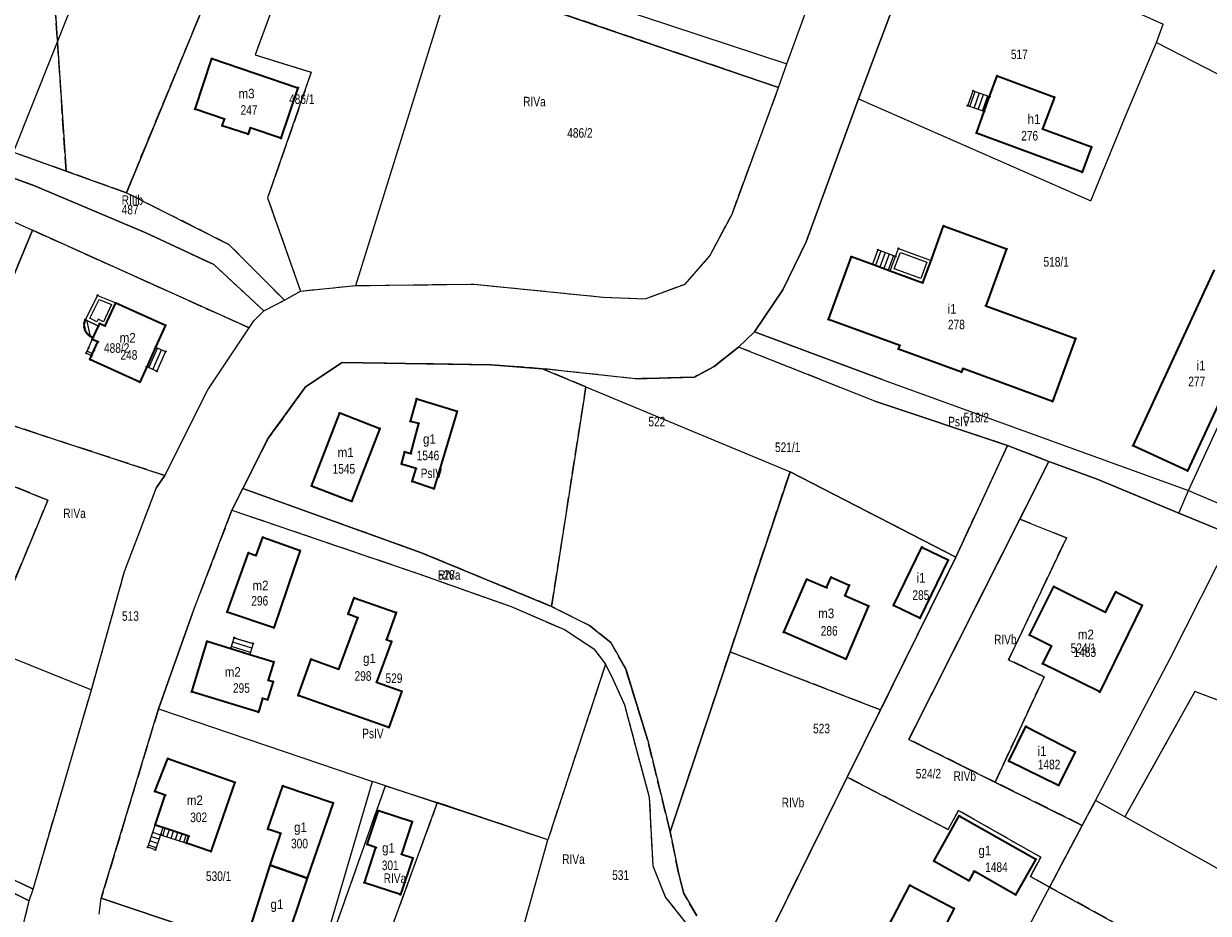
# Model space of a CAD drawing. Header units: metres. Extents: x 7496145 to 7500200, y 5498500 to 5502080.
# Tile 87 of 202: x 7497892 to 7498077, y 5500319 to 5500458. Entities that reach past the tile are written whole.
import ezdxf
from ezdxf.enums import TextEntityAlignment as Align

# ---------------------------------------------------------------- set-up
doc = ezdxf.new("R2010")
doc.units = ezdxf.units.M
doc.header["$MEASUREMENT"] = 0
for name, pattern in [('2.25_0.75', [3, 2.25, -0.75]), ('219-1000', [0]), ('egug-1000', [0])]:
    doc.linetypes.add(name, pattern=pattern)
doc.layers.get('0').update_dxf_attribs({"color": 2, "linetype": 'CONTINUOUS', "lineweight": 5})
for name, color, linetype in [('209-oznaczenie konturu klasyfikacyjnego', 7, 'CONTINUOUS'), ('211-numer działki ewidencyjnej', 7, 'CONTINUOUS'), ('217-kontur klasyfikacyjny', 7, 'CONTINUOUS'), ('218-kontur użytku gruntowego', 7, 'CONTINUOUS'), ('219-działka ewidencyjna', 7, 'CONTINUOUS'), ('312-budynek ewidencyjny', 7, 'CONTINUOUS'), ('312-oznaczenie budynku ewidencyjnego', 7, 'CONTINUOUS'), ('312-oznaczenie budynku ewidencyjnego-Atr117', 7, 'CONTINUOUS'), ('352-schody', 7, 'CONTINUOUS'), ('Punkt budynku', 7, 'CONTINUOUS'), ('taras', 7, 'CONTINUOUS')]:
    doc.layers.add(name, color=color, linetype=linetype)
doc.styles.get("Standard").update_dxf_attribs({"font": 'Working1250', "width": 0.75})

# ---------------------------------------------------------------- blocks, each defined once
blk = doc.blocks.new('PUNKTBUD')
at = {"color": 0}
blk.add_circle((0, 0), 0.09, dxfattribs=at)

msp = doc.modelspace()

# ---------------------------------------------------------------- linework, layer by layer
at = {"layer": '217-kontur klasyfikacyjny', "color": 3, "linetype": '2.25_0.75', "lineweight": 18, "flags": 128}
for points in [[(7497898.27, 5500434.75), (7497889.58, 5500563.48)], [(7497918.24, 5500456.91), (7497926.13, 5500476.01)], [(7497935.21, 5500472.99), (7497927.83, 5500452.98)], [(7498009.78, 5500447.84), (7497966.19, 5500462.74)], [(7497907.69, 5500431.37), (7497918.24, 5500456.91)], [(7497927.83, 5500452.98), (7497936.64, 5500450.23)], [(7497936.64, 5500450.23), (7497929.8, 5500430.55)], [(7498002.49, 5500428.04), (7498009.78, 5500447.84)], [(7497882.16, 5500436.52), (7497893.22, 5500432.51)], [(7497898.27, 5500434.75), (7497890.04, 5500437.7)], [(7497907.69, 5500431.37), (7497898.27, 5500434.75)], [(7497893.22, 5500432.51), (7497910.72, 5500425.11)], [(7497923.72, 5500423.28), (7497907.69, 5500431.37)], [(7497929.8, 5500430.55), (7497934.95, 5500415.97)], [(7497999.03, 5500421.49), (7498002.49, 5500428.04)], [(7497881.48, 5500397.71), (7497893, 5500425.51)], [(7497893, 5500425.51), (7497903.74, 5500420.67)], [(7497910.72, 5500425.11), (7497921.4, 5500420.12)], [(7497932.43, 5500414.54), (7497923.72, 5500423.28)], [(7497995.14, 5500417.04), (7497999.03, 5500421.49)], [(7497903.74, 5500420.67), (7497926.9, 5500410.22)], [(7497921.4, 5500420.12), (7497929.23, 5500412.85)], [(7497934.95, 5500415.97), (7497943.61, 5500416.83)], [(7497943.61, 5500416.83), (7497962.07, 5500417.06)], [(7497962.07, 5500417.06), (7497982.4, 5500415.01)], [(7497988.88, 5500414.78), (7497995.14, 5500417.04)], [(7497929.23, 5500412.85), (7497932.43, 5500414.54)], [(7497982.4, 5500415.01), (7497988.88, 5500414.78)], [(7497927.63, 5500411.32), (7497929.23, 5500412.85)], [(7497926.9, 5500410.22), (7497927.63, 5500411.32)], [(7498003.53, 5500407.21), (7497999.7, 5500404.16)], [(7498024.85, 5500398.72), (7498003.53, 5500407.21)], [(7497941.49, 5500404.76), (7497935.74, 5500400.95)], [(7497951.34, 5500404.61), (7497941.49, 5500404.76)], [(7497964.76, 5500404.43), (7497951.34, 5500404.61)], [(7497972.83, 5500403.81), (7497964.76, 5500404.43)], [(7497979.62, 5500400.98), (7497972.83, 5500403.81)], [(7497987.39, 5500402.24), (7497972.83, 5500403.81)], [(7497999.7, 5500404.16), (7497996.61, 5500402.51)], [(7497935.74, 5500400.95), (7497929.91, 5500392.91)], [(7497974.26, 5500366.59), (7497979.62, 5500400.98)], [(7497996.61, 5500402.51), (7497987.39, 5500402.24)], [(7497893.83, 5500393.61), (7497881.48, 5500397.71)], [(7498045.61, 5500391.78), (7498024.85, 5500398.72)], [(7497895.41, 5500383.24), (7497864.41, 5500395.71)], [(7497913.72, 5500387.08), (7497893.83, 5500393.61)], [(7497929.91, 5500392.91), (7497925.9, 5500385.03)], [(7498037.54, 5500374.31), (7498045.61, 5500391.78)], [(7498052.1, 5500389.29), (7498045.61, 5500391.78)], [(7498047.55, 5500380.25), (7498052.1, 5500389.29)], [(7497912.4, 5500385.19), (7497913.72, 5500387.08)], [(7498002.19, 5500359.47), (7498011.57, 5500387.68)], [(7498011.57, 5500387.68), (7498037.54, 5500374.31)], [(7497907.39, 5500372.04), (7497912.4, 5500385.19)], [(7497925.9, 5500385.03), (7497924.22, 5500381.66)], [(7497953.73, 5500375.05), (7497925.9, 5500385.03)], [(7497885.81, 5500360.13), (7497895.41, 5500383.24)], [(7497924.22, 5500381.66), (7497918.03, 5500365.54)], [(7497924.22, 5500381.66), (7497953.16, 5500371.8)], [(7498030.17, 5500345.77), (7498047.55, 5500380.25)], [(7498054.84, 5500377.32), (7498047.55, 5500380.25)], [(7498045.79, 5500358.24), (7498054.84, 5500377.32)], [(7497974.26, 5500366.59), (7497953.73, 5500375.05)], [(7498037.54, 5500374.31), (7498025.73, 5500350.39)], [(7497902.23, 5500353.51), (7497907.39, 5500372.04)], [(7497953.16, 5500371.8), (7497967.91, 5500366.56)], [(7497967.91, 5500366.56), (7497976.25, 5500362.95)], [(7497980.16, 5500363.58), (7497974.26, 5500366.59)], [(7497918.03, 5500365.54), (7497912.72, 5500350.55)], [(7497976.25, 5500362.95), (7497980.87, 5500359.94)], [(7497983.53, 5500360.94), (7497980.16, 5500363.58)], [(7497985.85, 5500356.83), (7497983.53, 5500360.94)], [(7497980.87, 5500359.94), (7497982.7, 5500357.52)], [(7497992.81, 5500331.28), (7498002.19, 5500359.47)], [(7498025.73, 5500350.39), (7498002.19, 5500359.47)], [(7498051.37, 5500355.55), (7498045.79, 5500358.24)], [(7497982.7, 5500357.52), (7497973.66, 5500330.04)], [(7497982.7, 5500357.52), (7497983.9, 5500355.08)], [(7497989.3, 5500345.58), (7497985.85, 5500356.83)], [(7497983.9, 5500355.08), (7497985.68, 5500351.17)], [(7498043.66, 5500339.08), (7498051.37, 5500355.55)], [(7497893.1, 5500322.31), (7497902.23, 5500353.51)], [(7498074.95, 5500353.25), (7498063.98, 5500333.62)], [(7498084.03, 5500349.84), (7498074.95, 5500353.25)], [(7497985.68, 5500351.17), (7497987.43, 5500344.49)], [(7497912.72, 5500350.55), (7497903.77, 5500320.91)], [(7498020.53, 5500339.85), (7498025.73, 5500350.39)], [(7497992.81, 5500331.28), (7497989.3, 5500345.58)], [(7498043.66, 5500339.08), (7498030.17, 5500345.77)], [(7497987.43, 5500344.49), (7497989.55, 5500336.7)], [(7498005.18, 5500308.76), (7498020.53, 5500339.85)], [(7498036.3, 5500331.67), (7498020.53, 5500339.85)], [(7497937.95, 5500309.39), (7497948.26, 5500338.5)], [(7497948.26, 5500338.5), (7497956.36, 5500335.86)], [(7498057.32, 5500332.3), (7498043.66, 5500339.08)], [(7497989.55, 5500336.7), (7497990.08, 5500325.98)], [(7498059.37, 5500336.19), (7498057.32, 5500332.3)], [(7498063.98, 5500333.62), (7498059.37, 5500336.19)], [(7497956.36, 5500335.86), (7497945.74, 5500306.78)], [(7497973.66, 5500330.04), (7497956.36, 5500335.86)], [(7498037.93, 5500334.62), (7498036.3, 5500331.67)], [(7498050.81, 5500327.31), (7498037.93, 5500334.62)], [(7498052.21, 5500322.64), (7498057.32, 5500332.3)], [(7497994.17, 5500324.58), (7497992.81, 5500331.28)], [(7497893.1, 5500322.31), (7497876.89, 5500330.13)], [(7498049.21, 5500324.29), (7498050.81, 5500327.31)], [(7497881.35, 5500325.99), (7497892.5, 5500320.5)], [(7497990.08, 5500325.98), (7497992.07, 5500321.02)], [(7497994.97, 5500321.63), (7497994.17, 5500324.58)], [(7498052.21, 5500322.64), (7498049.21, 5500324.29)], [(7497892.5, 5500320.5), (7497893.1, 5500322.31)], [(7497996.97, 5500318.12), (7497994.97, 5500321.63)], [(7498082.16, 5500306.12), (7498052.21, 5500322.64)], [(7497888.29, 5500303.48), (7497892.5, 5500320.5)], [(7497903.77, 5500320.91), (7497937.52, 5500309.54)], [(7497992.07, 5500321.02), (7497997.97, 5500313.59)]]:
    msp.add_lwpolyline(points, dxfattribs=at)
at = {"layer": '218-kontur użytku gruntowego', "color": 3, "linetype": 'egug-1000', "lineweight": 18, "flags": 128}
for points in [[(7497889.58, 5500563.48), (7497898.27, 5500434.75)], [(7498011.07, 5500451.55), (7498024.99, 5500489.72)], [(7497926.13, 5500476.01), (7497918.24, 5500456.91)], [(7498032.93, 5500474.49), (7498022.29, 5500446.05)], [(7497935.21, 5500472.99), (7497927.83, 5500452.98)], [(7498009.78, 5500447.84), (7497966.19, 5500462.74)], [(7497974.81, 5500463.57), (7498011.07, 5500451.55)], [(7497918.24, 5500456.91), (7497907.69, 5500431.37)], [(7497927.83, 5500452.98), (7497936.64, 5500450.23)], [(7497936.64, 5500450.23), (7497929.8, 5500430.55)], [(7498002.49, 5500428.04), (7498009.78, 5500447.84)], [(7498022.29, 5500446.05), (7498014.08, 5500423.67)], [(7497893.22, 5500432.51), (7497882.16, 5500436.52)], [(7497890.04, 5500437.7), (7497898.27, 5500434.75)], [(7497898.27, 5500434.75), (7497907.69, 5500431.37)], [(7497910.72, 5500425.11), (7497893.22, 5500432.51)], [(7497907.69, 5500431.37), (7497923.72, 5500423.28)], [(7497929.8, 5500430.55), (7497934.95, 5500415.97)], [(7497999.03, 5500421.49), (7498002.49, 5500428.04)], [(7497893, 5500425.51), (7497881.48, 5500397.71)], [(7497903.74, 5500420.67), (7497893, 5500425.51)], [(7497921.4, 5500420.12), (7497910.72, 5500425.11)], [(7497923.72, 5500423.28), (7497932.43, 5500414.54)], [(7498014.08, 5500423.67), (7498010.43, 5500416.15)], [(7497995.14, 5500417.04), (7497999.03, 5500421.49)], [(7497926.9, 5500410.22), (7497903.74, 5500420.67)], [(7497929.23, 5500412.85), (7497921.4, 5500420.12)], [(7497932.43, 5500414.54), (7497934.95, 5500415.97)], [(7497934.95, 5500415.97), (7497943.61, 5500416.83)], [(7497943.61, 5500416.83), (7497962.07, 5500417.06)], [(7497962.07, 5500417.06), (7497982.4, 5500415.01)], [(7497988.88, 5500414.78), (7497995.14, 5500417.04)], [(7498010.43, 5500416.15), (7498006.03, 5500409.61)], [(7497929.23, 5500412.85), (7497932.43, 5500414.54)], [(7497982.4, 5500415.01), (7497988.88, 5500414.78)], [(7497927.63, 5500411.32), (7497929.23, 5500412.85)], [(7497920.45, 5500400.48), (7497926.9, 5500410.22)], [(7497926.9, 5500410.22), (7497927.63, 5500411.32)], [(7498006.03, 5500409.61), (7498025.99, 5500402.13)], [(7498003.53, 5500407.21), (7497999.7, 5500404.16)], [(7498024.85, 5500398.72), (7498003.53, 5500407.21)], [(7497941.49, 5500404.76), (7497935.74, 5500400.95)], [(7497951.34, 5500404.61), (7497941.49, 5500404.76)], [(7497964.76, 5500404.43), (7497951.34, 5500404.61)], [(7497972.83, 5500403.81), (7497964.76, 5500404.43)], [(7497972.83, 5500403.81), (7497979.62, 5500400.98)], [(7497987.39, 5500402.24), (7497972.83, 5500403.81)], [(7497999.7, 5500404.16), (7497996.61, 5500402.51)], [(7497935.74, 5500400.95), (7497929.91, 5500392.91)], [(7497979.62, 5500400.98), (7497974.26, 5500366.59)], [(7497996.61, 5500402.51), (7497987.39, 5500402.24)], [(7498025.99, 5500402.13), (7498073.96, 5500384.73)], [(7497913.72, 5500387.08), (7497920.45, 5500400.48)], [(7497881.48, 5500397.71), (7497893.83, 5500393.61)], [(7498045.61, 5500391.78), (7498024.85, 5500398.72)], [(7497864.41, 5500395.71), (7497895.41, 5500383.24)], [(7497893.83, 5500393.61), (7497913.72, 5500387.08)], [(7497929.91, 5500392.91), (7497925.9, 5500385.03)], [(7498045.61, 5500391.78), (7498037.54, 5500374.31)], [(7498052.1, 5500389.29), (7498045.61, 5500391.78)], [(7498052.1, 5500389.29), (7498047.55, 5500380.25)], [(7498059.66, 5500386.52), (7498052.1, 5500389.29)], [(7497912.4, 5500385.19), (7497913.72, 5500387.08)], [(7498011.57, 5500387.68), (7498002.19, 5500359.47)], [(7498037.54, 5500374.31), (7498011.57, 5500387.68)], [(7498067.97, 5500383.07), (7498059.66, 5500386.52)], [(7497907.39, 5500372.04), (7497912.4, 5500385.19)], [(7497925.9, 5500385.03), (7497924.22, 5500381.66)], [(7497953.73, 5500375.05), (7497925.9, 5500385.03)], [(7498073.96, 5500384.73), (7498128.22, 5500361.56)], [(7497895.41, 5500383.24), (7497885.81, 5500360.13)], [(7498072.43, 5500381.21), (7498067.97, 5500383.07)], [(7497918.03, 5500365.54), (7497924.22, 5500381.66)], [(7497924.22, 5500381.66), (7497953.16, 5500371.8)], [(7498080.83, 5500377.72), (7498072.43, 5500381.21)], [(7498047.55, 5500380.25), (7498030.17, 5500345.77)], [(7498047.55, 5500380.25), (7498054.84, 5500377.32)], [(7498054.84, 5500377.32), (7498045.79, 5500358.24)], [(7498071.1, 5500358.42), (7498080.83, 5500377.72)], [(7497974.26, 5500366.59), (7497953.73, 5500375.05)], [(7498037.54, 5500374.31), (7498025.73, 5500350.39)], [(7497902.23, 5500353.51), (7497907.39, 5500372.04)], [(7497953.16, 5500371.8), (7497967.91, 5500366.56)], [(7497967.91, 5500366.56), (7497976.25, 5500362.95)], [(7497974.26, 5500366.59), (7497980.16, 5500363.58)], [(7497912.72, 5500350.55), (7497918.03, 5500365.54)], [(7497976.25, 5500362.95), (7497980.87, 5500359.94)], [(7497980.16, 5500363.58), (7497983.53, 5500360.94)], [(7497983.53, 5500360.94), (7497985.85, 5500356.83)], [(7497980.87, 5500359.94), (7497982.7, 5500357.52)], [(7498002.19, 5500359.47), (7497992.81, 5500331.28)], [(7498002.19, 5500359.47), (7498025.73, 5500350.39)], [(7498045.79, 5500358.24), (7498051.37, 5500355.55)], [(7498059.37, 5500336.19), (7498071.1, 5500358.42)], [(7497982.7, 5500357.52), (7497973.66, 5500330.04)], [(7497982.7, 5500357.52), (7497983.9, 5500355.08)], [(7497985.85, 5500356.83), (7497989.3, 5500345.58)], [(7497983.9, 5500355.08), (7497985.68, 5500351.17)], [(7498051.37, 5500355.55), (7498043.66, 5500339.08)], [(7497893.1, 5500322.31), (7497902.23, 5500353.51)], [(7498074.95, 5500353.25), (7498063.98, 5500333.62)], [(7498084.03, 5500349.84), (7498074.95, 5500353.25)], [(7497985.68, 5500351.17), (7497987.43, 5500344.49)], [(7497903.77, 5500320.91), (7497912.72, 5500350.55)], [(7498025.73, 5500350.39), (7498020.53, 5500339.85)], [(7497989.3, 5500345.58), (7497992.81, 5500331.28)], [(7498030.17, 5500345.77), (7498043.66, 5500339.08)], [(7497987.43, 5500344.49), (7497989.55, 5500336.7)], [(7498020.53, 5500339.85), (7498005.18, 5500308.76)], [(7498020.53, 5500339.85), (7498036.3, 5500331.67)], [(7497937.95, 5500309.39), (7497948.26, 5500338.5)], [(7497948.26, 5500338.5), (7497956.36, 5500335.86)], [(7498043.66, 5500339.08), (7498057.32, 5500332.3)], [(7497989.55, 5500336.7), (7497990.08, 5500325.98)], [(7498057.32, 5500332.3), (7498059.37, 5500336.19)], [(7498063.98, 5500333.62), (7498059.37, 5500336.19)], [(7497956.36, 5500335.86), (7497945.74, 5500306.78)], [(7497973.66, 5500330.04), (7497956.36, 5500335.86)], [(7498036.3, 5500331.67), (7498037.93, 5500334.62)], [(7498037.93, 5500334.62), (7498050.81, 5500327.31)], [(7498057.32, 5500332.3), (7498052.21, 5500322.64)], [(7497992.81, 5500331.28), (7497994.17, 5500324.58)], [(7497876.89, 5500330.13), (7497893.1, 5500322.31)], [(7498050.81, 5500327.31), (7498049.21, 5500324.29)], [(7497892.5, 5500320.5), (7497881.35, 5500325.99)], [(7497990.08, 5500325.98), (7497992.07, 5500321.02)], [(7497994.17, 5500324.58), (7497994.97, 5500321.63)], [(7498049.21, 5500324.29), (7498052.21, 5500322.64)], [(7497892.5, 5500320.5), (7497893.1, 5500322.31)], [(7497994.97, 5500321.63), (7497996.97, 5500318.12)], [(7498052.21, 5500322.64), (7498082.16, 5500306.12)], [(7497888.29, 5500303.48), (7497892.5, 5500320.5)], [(7497937.52, 5500309.54), (7497903.77, 5500320.91)], [(7497992.07, 5500321.02), (7497997.97, 5500313.59)]]:
    msp.add_lwpolyline(points, dxfattribs=at)
at = {"layer": '219-działka ewidencyjna', "color": 3, "linetype": '219-1000', "lineweight": 18, "flags": 128}
for points in [[(7497890.04, 5500437.7), (7497938.33, 5500559.02)], [(7498011.07, 5500451.55), (7498024.99, 5500489.72)], [(7497907.69, 5500431.37), (7497926.13, 5500476.01)], [(7498022.29, 5500446.05), (7498032.93, 5500474.49)], [(7498032.93, 5500474.49), (7498069.99, 5500457.76)], [(7497943.61, 5500416.83), (7497958.62, 5500465.2)], [(7497966.19, 5500462.74), (7498009.78, 5500447.84)], [(7497974.81, 5500463.57), (7498011.07, 5500451.55)], [(7498068.95, 5500454.89), (7498069.99, 5500457.76)], [(7498064.07, 5500443.38), (7498068.95, 5500454.89)], [(7498068.95, 5500454.89), (7498088.03, 5500445.1)], [(7498009.78, 5500447.84), (7498011.07, 5500451.55)], [(7498002.49, 5500428.04), (7498009.78, 5500447.84)], [(7498014.08, 5500423.67), (7498022.29, 5500446.05)], [(7498022.29, 5500446.05), (7498058.64, 5500430.11)], [(7498058.64, 5500430.11), (7498064.07, 5500443.38)], [(7497869.75, 5500441.02), (7497893.22, 5500432.51)], [(7497890.04, 5500437.7), (7497907.69, 5500431.37)], [(7497893.22, 5500432.51), (7497910.72, 5500425.11)], [(7498073.96, 5500384.73), (7498096.46, 5500433.66)], [(7497907.69, 5500431.37), (7497923.72, 5500423.28)], [(7497881.96, 5500430.45), (7497893, 5500425.51)], [(7497999.03, 5500421.49), (7498002.49, 5500428.04)], [(7497881.48, 5500397.71), (7497893, 5500425.51)], [(7497926.9, 5500410.22), (7497893, 5500425.51)], [(7497910.72, 5500425.11), (7497921.4, 5500420.12)], [(7497923.72, 5500423.28), (7497932.43, 5500414.54)], [(7498010.43, 5500416.15), (7498014.08, 5500423.67)], [(7497995.14, 5500417.04), (7497999.03, 5500421.49)], [(7497921.4, 5500420.12), (7497929.23, 5500412.85)], [(7497932.43, 5500414.54), (7497934.95, 5500415.97)], [(7497934.95, 5500415.97), (7497943.61, 5500416.83)], [(7497943.61, 5500416.83), (7497962.07, 5500417.06)], [(7497962.07, 5500417.06), (7497982.4, 5500415.01)], [(7497988.88, 5500414.78), (7497995.14, 5500417.04)], [(7498006.03, 5500409.61), (7498010.43, 5500416.15)], [(7497929.23, 5500412.85), (7497932.43, 5500414.54)], [(7497982.4, 5500415.01), (7497988.88, 5500414.78)], [(7497927.63, 5500411.32), (7497929.23, 5500412.85)], [(7497920.45, 5500400.48), (7497926.9, 5500410.22)], [(7497926.9, 5500410.22), (7497927.63, 5500411.32)], [(7498003.53, 5500407.21), (7498006.03, 5500409.61)], [(7498025.99, 5500402.13), (7498006.03, 5500409.61)], [(7497999.7, 5500404.16), (7498003.53, 5500407.21)], [(7498024.85, 5500398.72), (7498003.53, 5500407.21)], [(7497935.74, 5500400.95), (7497941.49, 5500404.76)], [(7497941.49, 5500404.76), (7497951.34, 5500404.61)], [(7497951.34, 5500404.61), (7497964.76, 5500404.43)], [(7497964.76, 5500404.43), (7497972.83, 5500403.81)], [(7497987.39, 5500402.24), (7497972.83, 5500403.81)], [(7497972.83, 5500403.81), (7498011.57, 5500387.68)], [(7497996.61, 5500402.51), (7497999.7, 5500404.16)], [(7497929.91, 5500392.91), (7497935.74, 5500400.95)], [(7497987.39, 5500402.24), (7497996.61, 5500402.51)], [(7498025.99, 5500402.13), (7498073.96, 5500384.73)], [(7497913.72, 5500387.08), (7497920.45, 5500400.48)], [(7497881.48, 5500397.71), (7497893.83, 5500393.61)], [(7498024.85, 5500398.72), (7498045.61, 5500391.78)], [(7497893.83, 5500393.61), (7497913.72, 5500387.08)], [(7497925.9, 5500385.03), (7497929.91, 5500392.91)], [(7498043.44, 5500387.01), (7498045.61, 5500391.78)], [(7498045.61, 5500391.78), (7498052.1, 5500389.29)], [(7498030.17, 5500345.77), (7498052.1, 5500389.29)], [(7498052.1, 5500389.29), (7498059.66, 5500386.52)], [(7497913.72, 5500387.08), (7497912.4, 5500385.19)], [(7497992.81, 5500331.28), (7498011.57, 5500387.68)], [(7498011.57, 5500387.68), (7498037.54, 5500374.31)], [(7498037.54, 5500374.31), (7498043.44, 5500387.01)], [(7498059.66, 5500386.52), (7498072.43, 5500381.21)], [(7497907.39, 5500372.04), (7497912.4, 5500385.19)], [(7497924.22, 5500381.66), (7497925.9, 5500385.03)], [(7497925.9, 5500385.03), (7497953.73, 5500375.05)], [(7498072.43, 5500381.21), (7498073.96, 5500384.73)], [(7498073.96, 5500384.73), (7498142.51, 5500355.46)], [(7497918.03, 5500365.54), (7497924.22, 5500381.66)], [(7497924.22, 5500381.66), (7497953.16, 5500371.8)], [(7498072.43, 5500381.21), (7498080.83, 5500377.72)], [(7498071.1, 5500358.42), (7498080.83, 5500377.72)], [(7497953.73, 5500375.05), (7497974.26, 5500366.59)], [(7498005.18, 5500308.76), (7498037.54, 5500374.31)], [(7497857.94, 5500371.37), (7497902.23, 5500353.51)], [(7497902.23, 5500353.51), (7497907.39, 5500372.04)], [(7497953.16, 5500371.8), (7497967.91, 5500366.56)], [(7497967.91, 5500366.56), (7497976.25, 5500362.95)], [(7497974.26, 5500366.59), (7497980.16, 5500363.58)], [(7497918.03, 5500365.54), (7497912.72, 5500350.55)], [(7497976.25, 5500362.95), (7497980.87, 5500359.94)], [(7497980.16, 5500363.58), (7497983.53, 5500360.94)], [(7497983.53, 5500360.94), (7497985.85, 5500356.83)], [(7497980.87, 5500359.94), (7497982.7, 5500357.52)], [(7498059.37, 5500336.19), (7498071.1, 5500358.42)], [(7497982.7, 5500357.52), (7497973.66, 5500330.04)], [(7497982.7, 5500357.52), (7497983.9, 5500355.08)], [(7497989.3, 5500345.58), (7497985.85, 5500356.83)], [(7497983.9, 5500355.08), (7497985.68, 5500351.17)], [(7497893.1, 5500322.31), (7497902.23, 5500353.51)], [(7497985.68, 5500351.17), (7497987.43, 5500344.49)], [(7497903.77, 5500320.91), (7497912.72, 5500350.55)], [(7497912.72, 5500350.55), (7497946.24, 5500339.17)], [(7497989.3, 5500345.58), (7497992.81, 5500331.28)], [(7498030.17, 5500345.77), (7498057.32, 5500332.3)], [(7497987.43, 5500344.49), (7497989.55, 5500336.7)], [(7497937.52, 5500309.54), (7497946.24, 5500339.17)], [(7497973.66, 5500330.04), (7497946.24, 5500339.17)], [(7497989.55, 5500336.7), (7497990.08, 5500325.98)], [(7498057.32, 5500332.3), (7498059.37, 5500336.19)], [(7498089.46, 5500319.44), (7498059.37, 5500336.19)], [(7497862.53, 5500335.25), (7497892.5, 5500320.5)], [(7498046.44, 5500311.71), (7498057.32, 5500332.3)], [(7497874.15, 5500331.45), (7497893.1, 5500322.31)], [(7497992.81, 5500331.28), (7497994.17, 5500324.58)], [(7497965.48, 5500300.71), (7497973.66, 5500330.04)], [(7497990.08, 5500325.98), (7497992.07, 5500321.02)], [(7497994.17, 5500324.58), (7497994.97, 5500321.63)], [(7497892.5, 5500320.5), (7497893.1, 5500322.31)], [(7497994.97, 5500321.63), (7497996.97, 5500318.12)], [(7497888.29, 5500303.48), (7497892.5, 5500320.5)], [(7497903.41, 5500318.37), (7497903.77, 5500320.91)], [(7497903.77, 5500320.91), (7497937.52, 5500309.54)], [(7497992.07, 5500321.02), (7497997.97, 5500313.59)]]:
    msp.add_lwpolyline(points, dxfattribs=at)
at = {"layer": '312-budynek ewidencyjny', "color": 7, "linetype": 'Continuous', "lineweight": 35, "flags": 128}
for points in [[(7497918.44, 5500444.45), (7497921.09, 5500452.4)], [(7497921.09, 5500452.4), (7497934.55, 5500447.82)], [(7498042.82, 5500446.42), (7498044, 5500449.7)], [(7498044, 5500449.7), (7498052.98, 5500446.35)], [(7497934.55, 5500447.82), (7497931.89, 5500439.89)], [(7498041.97, 5500444.07), (7498042.82, 5500446.42)], [(7498052.98, 5500446.35), (7498051.09, 5500441.37)], [(7497923.04, 5500442.89), (7497918.44, 5500444.45)], [(7498040.77, 5500440.72), (7498041.97, 5500444.07)], [(7497922.69, 5500441.85), (7497923.04, 5500442.89)], [(7497926.74, 5500440.53), (7497922.69, 5500441.85)], [(7497927.07, 5500441.52), (7497926.74, 5500440.53)], [(7497931.89, 5500439.89), (7497927.07, 5500441.52)], [(7498047.94, 5500438.06), (7498040.77, 5500440.72)], [(7498051.09, 5500441.37), (7498058.74, 5500438.57)], [(7498057.28, 5500434.59), (7498047.94, 5500438.06)], [(7498058.74, 5500438.57), (7498057.28, 5500434.59)], [(7498033.64, 5500420.78), (7498035.62, 5500426.18)], [(7498035.62, 5500426.18), (7498045.48, 5500422.57)], [(7498017.57, 5500411.53), (7498021.18, 5500421.37)], [(7498021.18, 5500421.37), (7498024.48, 5500420.16)], [(7498045.48, 5500422.57), (7498042.23, 5500413.68)], [(7498024.48, 5500420.16), (7498027.25, 5500419.14)], [(7498032.37, 5500417.28), (7498033.64, 5500420.78)], [(7498027.25, 5500419.14), (7498032.37, 5500417.28)], [(7498065.26, 5500391.76), (7498078.04, 5500419.32)], [(7497904.36, 5500410.51), (7497906.02, 5500414.11)], [(7497906.02, 5500414.11), (7497913.81, 5500410.61)], [(7498086.58, 5500415.36), (7498073.8, 5500387.8)], [(7498042.23, 5500413.68), (7498056.28, 5500408.54)], [(7497902.48, 5500408.68), (7497903.33, 5500410.5)], [(7497903.33, 5500410.5), (7497903.52, 5500410.9)], [(7497903.52, 5500410.9), (7497904.36, 5500410.51)], [(7497913.81, 5500410.61), (7497912.26, 5500407.18)], [(7498028.74, 5500407.44), (7498017.57, 5500411.53)], [(7497902.35, 5500408.4), (7497902.48, 5500408.68)], [(7497903.24, 5500408.04), (7497902.35, 5500408.4)], [(7498056.28, 5500408.54), (7498052.67, 5500398.68)], [(7497902.23, 5500405.81), (7497902.62, 5500406.66)], [(7497902.62, 5500406.66), (7497903.24, 5500408.04)], [(7497912.26, 5500407.18), (7497910.87, 5500404.11)], [(7498028.54, 5500406.89), (7498028.74, 5500407.44)], [(7498038.41, 5500403.28), (7498028.54, 5500406.89)], [(7497901.98, 5500405.24), (7497902.23, 5500405.81)], [(7497909.78, 5500401.71), (7497901.98, 5500405.24)], [(7497910.87, 5500404.11), (7497909.78, 5500401.71)], [(7498038.61, 5500403.82), (7498038.41, 5500403.28)], [(7498052.67, 5500398.68), (7498038.61, 5500403.82)], [(7497952.15, 5500395.57), (7497953.14, 5500399.11)], [(7497953.14, 5500399.11), (7497959.47, 5500397.15)], [(7497959.47, 5500397.15), (7497955.81, 5500384.99)], [(7497936.69, 5500385.43), (7497941.09, 5500396.88)], [(7497941.09, 5500396.88), (7497947.34, 5500394.47)], [(7497953.45, 5500395.24), (7497952.15, 5500395.57)], [(7497947.34, 5500394.47), (7497942.94, 5500383.04)], [(7497952.24, 5500390.54), (7497953.45, 5500395.24)], [(7498073.8, 5500387.8), (7498065.26, 5500391.76)], [(7497950.76, 5500388.85), (7497951.26, 5500390.79)], [(7497951.26, 5500390.79), (7497952.24, 5500390.54)], [(7497953.04, 5500388.16), (7497950.76, 5500388.85)], [(7497952.44, 5500386.16), (7497953.04, 5500388.16)], [(7497955.81, 5500384.99), (7497952.44, 5500386.16)], [(7497942.94, 5500383.04), (7497936.69, 5500385.43)], [(7497928.02, 5500374.57), (7497929.04, 5500377.44)], [(7497929.04, 5500377.44), (7497934.91, 5500375.35)], [(7497923.49, 5500365.69), (7497926.8, 5500375)], [(7497926.8, 5500375), (7497928.02, 5500374.57)], [(7497934.91, 5500375.35), (7497933.89, 5500372.48)], [(7498027.79, 5500366.74), (7498032.22, 5500375.88)], [(7498032.22, 5500375.88), (7498036.32, 5500373.87)], [(7498036.32, 5500373.87), (7498031.91, 5500364.75)], [(7497933.89, 5500372.48), (7497930.78, 5500363.24)], [(7498010.58, 5500362.53), (7498014.21, 5500370.85)], [(7498014.21, 5500370.85), (7498017.3, 5500369.53)], [(7498017.3, 5500369.53), (7498018, 5500371.17)], [(7498018, 5500371.17), (7498020.84, 5500369.94)], [(7498020.84, 5500369.94), (7498020.15, 5500368.3)], [(7498049.06, 5500362.1), (7498052.88, 5500369.71)], [(7498052.88, 5500369.71), (7498060.95, 5500365.68)], [(7497942.43, 5500365.36), (7497943.37, 5500367.92)], [(7497943.37, 5500367.92), (7497949.91, 5500365.65)], [(7498020.15, 5500368.3), (7498023.87, 5500366.66)], [(7498060.95, 5500365.68), (7498062.58, 5500368.88)], [(7498062.58, 5500368.88), (7498066.7, 5500366.78)], [(7497930.78, 5500363.24), (7497923.49, 5500365.69)], [(7497949.91, 5500365.65), (7497948.43, 5500361.38)], [(7498023.87, 5500366.66), (7498020.29, 5500358.32)], [(7498031.91, 5500364.75), (7498027.79, 5500366.74)], [(7498066.7, 5500366.78), (7498060.04, 5500353.19)], [(7497940.95, 5500356.76), (7497943.91, 5500364.82)], [(7497943.91, 5500364.82), (7497942.43, 5500365.36)], [(7498020.29, 5500358.32), (7498010.58, 5500362.53)], [(7498052.51, 5500360.37), (7498049.06, 5500362.1)], [(7497917.92, 5500353.21), (7497920.33, 5500361.12)], [(7497920.33, 5500361.12), (7497924.06, 5500359.97)], [(7497949.17, 5500361.11), (7497946.87, 5500354.72)], [(7497948.43, 5500361.38), (7497949.17, 5500361.11)], [(7498051.12, 5500357.59), (7498052.51, 5500360.37)], [(7497924.06, 5500359.97), (7497927.03, 5500359.07)], [(7497927.03, 5500359.07), (7497930.76, 5500357.92)], [(7497934.6, 5500352.62), (7497936.62, 5500358.35)], [(7497936.62, 5500358.35), (7497940.95, 5500356.76)], [(7497930.76, 5500357.92), (7497929.88, 5500355.05)], [(7498060.04, 5500353.19), (7498051.12, 5500357.59)], [(7497930.65, 5500354.82), (7497929.77, 5500351.95)], [(7497929.88, 5500355.05), (7497930.65, 5500354.82)], [(7497946.87, 5500354.72), (7497950.82, 5500353.3)], [(7497928.35, 5500350.03), (7497917.92, 5500353.21)], [(7497950.82, 5500353.3), (7497948.78, 5500347.63)], [(7497929.01, 5500352.19), (7497928.35, 5500350.03)], [(7497929.77, 5500351.95), (7497929.01, 5500352.19)], [(7497948.78, 5500347.63), (7497934.6, 5500352.62)], [(7498045.84, 5500342.33), (7498048.5, 5500347.8)], [(7498048.5, 5500347.8), (7498056.21, 5500343.79)], [(7498056.21, 5500343.79), (7498053.59, 5500338.56)], [(7497912.16, 5500337.59), (7497914.18, 5500342.77)], [(7497914.18, 5500342.77), (7497924.66, 5500339.04)], [(7498053.59, 5500338.56), (7498045.84, 5500342.33)], [(7497924.66, 5500339.04), (7497920.91, 5500328.21)], [(7497929.86, 5500331.69), (7497932.17, 5500338.5)], [(7497932.17, 5500338.5), (7497940.04, 5500335.82)], [(7497913.79, 5500337.04), (7497912.16, 5500337.59)], [(7497912.22, 5500332.35), (7497913.79, 5500337.04)], [(7497940.04, 5500335.82), (7497936, 5500324.02)], [(7497945.39, 5500329.3), (7497947.17, 5500334.6)], [(7497947.17, 5500334.6), (7497952.43, 5500332.88)], [(7497913.42, 5500331.95), (7497912.22, 5500332.35)], [(7497952.43, 5500332.88), (7497950.76, 5500327.77)], [(7498034.08, 5500326.68), (7498038.07, 5500333.8)], [(7498038.07, 5500333.8), (7498050.06, 5500327.03)], [(7497917.46, 5500330.59), (7497913.42, 5500331.95)], [(7497917.09, 5500329.49), (7497917.46, 5500330.59)], [(7497931.88, 5500331.01), (7497929.86, 5500331.69)], [(7497930.2, 5500326.06), (7497931.88, 5500331.01)], [(7497920.91, 5500328.21), (7497917.09, 5500329.49)], [(7497944.94, 5500323.32), (7497946.76, 5500328.81)], [(7497946.76, 5500328.81), (7497945.39, 5500329.3)], [(7497952.52, 5500327.19), (7497950.58, 5500321.45)], [(7497950.76, 5500327.77), (7497952.52, 5500327.19)], [(7498039.55, 5500323.63), (7498034.08, 5500326.68)], [(7498050.06, 5500327.03), (7498046.88, 5500321.43)], [(7497926.52, 5500314.39), (7497930.2, 5500326.06)], [(7497930.2, 5500326.06), (7497936, 5500324.02)], [(7497936, 5500324.02), (7497930.2, 5500326.06)], [(7498040.37, 5500325.1), (7498039.55, 5500323.63)], [(7498046.88, 5500321.43), (7498040.37, 5500325.1)], [(7497936, 5500324.02), (7497932.09, 5500312.32)], [(7497950.58, 5500321.45), (7497944.94, 5500323.32)], [(7498025.04, 5500312.79), (7498030.33, 5500322.93)], [(7498030.33, 5500322.93), (7498037.25, 5500319.28)], [(7498037.25, 5500319.28), (7498032, 5500309.18)]]:
    msp.add_lwpolyline(points, dxfattribs=at)
at = {"layer": '352-schody', "color": 7, "linetype": 'Continuous', "lineweight": 18, "flags": 128}
for points in [[(7498040.23, 5500447.35), (7498042.82, 5500446.42), (7498041.97, 5500444.07), (7498039.38, 5500445)], [(7498040.23, 5500447.35), (7498042.82, 5500446.42), (7498041.97, 5500444.07), (7498039.38, 5500445)], [(7498028.09, 5500421.41), (7498025.32, 5500422.43), (7498024.48, 5500420.16), (7498027.25, 5500419.14)], [(7498028.09, 5500421.41), (7498025.32, 5500422.43), (7498024.48, 5500420.16), (7498027.25, 5500419.14)], [(7497903.33, 5500410.5), (7497902.48, 5500408.68), (7497902.25, 5500408.77), (7497902.04, 5500408.89), (7497901.84, 5500409.04), (7497901.66, 5500409.2), (7497901.5, 5500409.39), (7497901.36, 5500409.6), (7497901.25, 5500409.82), (7497901.16, 5500410.05), (7497901.11, 5500410.29), (7497901.08, 5500410.53), (7497901.09, 5500410.78), (7497901.12, 5500411.02), (7497901.18, 5500411.26), (7497901.27, 5500411.49)], [(7497903.33, 5500410.5), (7497902.48, 5500408.68), (7497902.25, 5500408.77), (7497902.04, 5500408.89), (7497901.84, 5500409.04), (7497901.66, 5500409.2), (7497901.5, 5500409.39), (7497901.36, 5500409.6), (7497901.25, 5500409.82), (7497901.16, 5500410.05), (7497901.11, 5500410.29), (7497901.08, 5500410.53), (7497901.09, 5500410.78), (7497901.12, 5500411.02), (7497901.18, 5500411.26), (7497901.27, 5500411.49)], [(7497901.76, 5500407.04), (7497902.35, 5500408.4), (7497903.24, 5500408.04), (7497902.62, 5500406.66), (7497902.23, 5500405.81), (7497901.39, 5500406.24)], [(7497901.76, 5500407.04), (7497902.35, 5500408.4), (7497903.24, 5500408.04), (7497902.62, 5500406.66), (7497902.23, 5500405.81), (7497901.39, 5500406.24)], [(7497912.26, 5500407.18), (7497913.84, 5500406.51), (7497912.45, 5500403.41), (7497910.87, 5500404.11)], [(7497912.26, 5500407.18), (7497913.84, 5500406.51), (7497912.45, 5500403.41), (7497910.87, 5500404.11)], [(7497924.06, 5500359.97), (7497924.59, 5500361.69), (7497927.55, 5500360.79), (7497927.03, 5500359.07)], [(7497924.06, 5500359.97), (7497924.59, 5500361.69), (7497927.55, 5500360.79), (7497927.03, 5500359.07)], [(7497911.05, 5500328.86), (7497912.22, 5500332.35), (7497913.42, 5500331.95), (7497913.05, 5500330.84), (7497912.25, 5500328.46)], [(7497911.05, 5500328.86), (7497912.22, 5500332.35), (7497913.42, 5500331.95), (7497913.05, 5500330.84), (7497912.25, 5500328.46)], [(7497913.05, 5500330.84), (7497917.09, 5500329.49), (7497917.46, 5500330.59), (7497913.42, 5500331.95)], [(7497913.05, 5500330.84), (7497917.09, 5500329.49), (7497917.46, 5500330.59), (7497913.42, 5500331.95)]]:
    msp.add_lwpolyline(points, close=True, dxfattribs=at)
for points in [[(7498039.71, 5500444.88), (7498040.56, 5500447.23)], [(7498040.37, 5500444.64), (7498041.22, 5500447)], [(7498041.03, 5500444.41), (7498041.88, 5500446.76)], [(7498041.69, 5500444.17), (7498042.54, 5500446.52)], [(7498025.79, 5500422.26), (7498024.96, 5500419.99)], [(7498026.45, 5500422.01), (7498025.61, 5500419.74)], [(7498027.11, 5500421.77), (7498026.27, 5500419.5)], [(7498027.76, 5500421.53), (7498026.92, 5500419.26)], [(7497901.47, 5500411.39), (7497902, 5500408.92)], [(7497902.39, 5500406.16), (7497901.54, 5500406.56)], [(7497911.19, 5500403.97), (7497912.56, 5500407.05)], [(7497911.83, 5500403.68), (7497913.2, 5500406.78)], [(7497927.13, 5500359.39), (7497924.16, 5500360.3)], [(7497927.33, 5500360.06), (7497924.37, 5500360.97)], [(7497927.53, 5500360.73), (7497924.58, 5500361.64)], [(7497912.81, 5500330.12), (7497911.61, 5500330.52)], [(7497913.03, 5500330.78), (7497911.83, 5500331.19)], [(7497913.38, 5500330.73), (7497913.75, 5500331.84)], [(7497914.04, 5500330.51), (7497914.42, 5500331.62)], [(7497914.71, 5500330.29), (7497915.08, 5500331.39)], [(7497915.37, 5500330.07), (7497915.74, 5500331.17)], [(7497916.03, 5500329.84), (7497916.41, 5500330.95)], [(7497916.7, 5500329.62), (7497917.07, 5500330.72)], [(7497912.36, 5500328.79), (7497911.16, 5500329.2)], [(7497912.58, 5500329.46), (7497911.38, 5500329.86)]]:
    msp.add_lwpolyline(points, dxfattribs=at)
at = {"layer": 'taras', "color": 0, "lineweight": 18}
for p, q in [((7498027.25, 5500419.14), (7498028.09, 5500421.41)), ((7498028.09, 5500421.41), (7498028.55, 5500422.66)), ((7498028.55, 5500422.66), (7498033.64, 5500420.78)), ((7498028.56, 5500421.24), (7498028.85, 5500422.02)), ((7498028.85, 5500422.02), (7498033, 5500420.48)), ((7498027.89, 5500419.44), (7498028.56, 5500421.24)), ((7498032.07, 5500417.92), (7498027.89, 5500419.44)), ((7498033, 5500420.48), (7498032.07, 5500417.92)), ((7498033.64, 5500420.78), (7498032.37, 5500417.28)), ((7498032.37, 5500417.28), (7498027.25, 5500419.14)), ((7497901.27, 5500411.49), (7497903.19, 5500415.3)), ((7497901.95, 5500411.72), (7497903.43, 5500414.66)), ((7497903.19, 5500415.3), (7497906.02, 5500414.11)), ((7497903.43, 5500414.66), (7497905.35, 5500413.85)), ((7497905.35, 5500413.85), (7497904.12, 5500411.17)), ((7497906.02, 5500414.11), (7497904.36, 5500410.51)), ((7497903.33, 5500410.5), (7497901.27, 5500411.49)), ((7497903.09, 5500411.17), (7497901.95, 5500411.72)), ((7497903.28, 5500411.56), (7497903.09, 5500411.17)), ((7497904.12, 5500411.17), (7497903.28, 5500411.56)), ((7497903.52, 5500410.9), (7497903.33, 5500410.5)), ((7497904.36, 5500410.51), (7497903.52, 5500410.9))]:
    msp.add_line(p, q, dxfattribs=at)

# ---------------------------------------------------------------- block references
at = {"layer": 'Punkt budynku', "color": 5, "linetype": 'Continuous', "lineweight": 13}
for p in [(7497921.09, 5500452.4), (7498044, 5500449.7), (7497934.55, 5500447.82), (7498040.23, 5500447.35), (7498042.82, 5500446.42), (7498052.98, 5500446.35), (7497918.44, 5500444.45), (7498039.38, 5500445), (7498041.97, 5500444.07), (7497922.69, 5500441.85), (7497923.04, 5500442.89), (7497926.74, 5500440.53), (7497927.07, 5500441.52), (7497931.89, 5500439.89), (7498040.77, 5500440.72), (7498051.09, 5500441.37), (7498047.94, 5500438.06), (7498058.74, 5500438.57), (7498057.28, 5500434.59), (7498035.62, 5500426.18), (7498021.18, 5500421.37), (7498025.32, 5500422.43), (7498028.09, 5500421.41), (7498028.55, 5500422.66), (7498045.48, 5500422.57), (7498024.48, 5500420.16), (7498033.64, 5500420.78), (7498027.25, 5500419.14), (7498032.37, 5500417.28), (7497903.19, 5500415.3), (7497906.02, 5500414.11), (7498042.23, 5500413.68), (7497901.08, 5500410.53), (7497901.09, 5500410.78), (7497901.11, 5500410.29), (7497901.12, 5500411.02), (7497901.16, 5500410.05), (7497901.18, 5500411.26), (7497901.27, 5500411.49), (7497903.33, 5500410.5), (7497903.52, 5500410.9), (7497904.36, 5500410.51), (7497913.81, 5500410.61), (7498017.57, 5500411.53), (7497901.25, 5500409.82), (7497901.36, 5500409.6), (7497901.5, 5500409.39), (7497901.66, 5500409.2), (7497901.84, 5500409.04), (7497902.04, 5500408.89), (7497902.25, 5500408.77), (7497902.35, 5500408.4), (7497902.48, 5500408.68), (7498056.28, 5500408.54), (7497901.76, 5500407.04), (7497902.62, 5500406.66), (7497903.24, 5500408.04), (7497912.26, 5500407.18), (7497913.84, 5500406.51), (7498028.54, 5500406.89), (7498028.74, 5500407.44), (7497901.39, 5500406.24), (7497901.98, 5500405.24), (7497902.23, 5500405.81), (7497910.87, 5500404.11), (7497912.45, 5500403.41), (7498038.41, 5500403.28), (7498038.61, 5500403.82), (7497909.78, 5500401.71), (7497953.14, 5500399.11), (7497959.47, 5500397.15), (7498052.67, 5500398.68), (7497941.09, 5500396.88), (7497952.15, 5500395.57), (7497953.45, 5500395.24), (7497947.34, 5500394.47), (7498065.26, 5500391.76), (7497951.26, 5500390.79), (7497952.24, 5500390.54), (7497950.76, 5500388.85), (7497953.04, 5500388.16), (7498073.8, 5500387.8), (7497952.44, 5500386.16), (7497936.69, 5500385.43), (7497955.81, 5500384.99), (7497942.94, 5500383.04), (7497929.04, 5500377.44), (7497926.8, 5500375), (7497934.91, 5500375.35), (7498032.22, 5500375.88), (7497928.02, 5500374.57), (7498036.32, 5500373.87), (7497933.89, 5500372.48), (7498018, 5500371.17), (7498014.21, 5500370.85), (7498017.3, 5500369.53), (7498020.84, 5500369.94), (7498052.88, 5500369.71), (7497943.37, 5500367.92), (7498020.15, 5500368.3), (7498062.58, 5500368.88), (7497923.49, 5500365.69), (7497949.91, 5500365.65), (7498023.87, 5500366.66), (7498027.79, 5500366.74), (7498060.95, 5500365.68), (7498066.7, 5500366.78), (7497942.43, 5500365.36), (7497943.91, 5500364.82), (7498031.91, 5500364.75), (7497930.78, 5500363.24), (7498010.58, 5500362.53), (7498049.06, 5500362.1), (7497920.33, 5500361.12), (7497924.06, 5500359.97), (7497924.59, 5500361.69), (7497927.55, 5500360.79), (7497948.43, 5500361.38), (7497949.17, 5500361.11), (7498052.51, 5500360.37), (7497927.03, 5500359.07), (7497936.62, 5500358.35), (7498020.29, 5500358.32), (7497930.76, 5500357.92), (7497940.95, 5500356.76), (7498051.12, 5500357.59), (7497929.88, 5500355.05), (7497930.65, 5500354.82), (7497946.87, 5500354.72), (7497917.92, 5500353.21), (7497934.6, 5500352.62), (7497950.82, 5500353.3), (7498060.04, 5500353.19), (7497929.01, 5500352.19), (7497929.77, 5500351.95), (7497928.35, 5500350.03), (7497948.78, 5500347.63), (7498048.5, 5500347.8), (7498056.21, 5500343.79), (7497914.18, 5500342.77), (7498045.84, 5500342.33), (7497924.66, 5500339.04), (7497932.17, 5500338.5), (7498053.59, 5500338.56), (7497912.16, 5500337.59), (7497913.79, 5500337.04), (7497940.04, 5500335.82), (7497947.17, 5500334.6), (7497912.22, 5500332.35), (7497952.43, 5500332.88), (7498038.07, 5500333.8), (7497913.05, 5500330.84), (7497913.42, 5500331.95), (7497917.46, 5500330.59), (7497929.86, 5500331.69), (7497931.88, 5500331.01), (7497911.05, 5500328.86), (7497912.25, 5500328.46), (7497917.09, 5500329.49), (7497945.39, 5500329.3), (7497946.76, 5500328.81), (7497920.91, 5500328.21), (7497950.76, 5500327.77), (7497952.52, 5500327.19), (7498034.08, 5500326.68), (7498050.06, 5500327.03), (7497930.2, 5500326.06), (7498040.37, 5500325.1), (7497936, 5500324.02), (7497944.94, 5500323.32), (7498030.33, 5500322.93), (7498039.55, 5500323.63), (7497950.58, 5500321.45), (7498046.88, 5500321.43), (7498037.25, 5500319.28)]:
    msp.add_blockref('PUNKTBUD', p, dxfattribs=at)

# ---------------------------------------------------------------- texts
at = {"layer": '209-oznaczenie konturu klasyfikacyjnego', "color": 3, "linetype": 'Continuous', "lineweight": 18, "width": 0.79}
for s, p in [('RIVa', (7497969.81, 5500444.89)), ('RIIIb', (7497906.96, 5500429.48)), ('PsIV', (7498036.33, 5500394.78)), ('PsIV', (7497953.76, 5500386.68)), ('RIVa', (7497897.82, 5500380.42)), ('RIVa', (7497956.47, 5500370.76)), ('RIVb', (7498043.51, 5500360.67)), ('PsIV', (7497944.61, 5500345.94)), ('RIVb', (7498037.16, 5500339.27)), ('RIVb', (7498010.27, 5500335.12)), ('RIVa', (7497975.91, 5500326.26)), ('RIVa', (7497947.97, 5500323.27))]:
    msp.add_text(s, height=1.5, dxfattribs=at).set_placement(p)
at = {"layer": '211-numer działki ewidencyjnej', "color": 3, "linetype": 'Continuous', "lineweight": 18, "width": 0.79}
for s, p in [('517', (7498046.14, 5500452.3)), ('486/1', (7497933.16, 5500445.28)), ('486/2', (7497976.7, 5500439.99)), ('518/1', (7498051.25, 5500419.81)), ('488/2', (7497904.19, 5500406.3)), ('522', (7497989.4, 5500394.78)), ('518/2', (7498038.75, 5500395.41)), ('521/1', (7498009.22, 5500390.76)), ('528', (7497956.47, 5500370.76))]:
    msp.add_text(s, height=1.5, dxfattribs=at).set_placement(p)
for s, p in [('487', (7497906.96, 5500429.48)), ('513', (7497907.01, 5500365.83)), ('524/1', (7498055.5, 5500360.8)), ('529', (7497948.26, 5500356.09)), ('523', (7498015.18, 5500348.22)), ('524/2', (7498031.25, 5500341.14)), ('530/1', (7497920.15, 5500325.09)), ('531', (7497983.73, 5500325.26))]:
    msp.add_text(s, height=1.5, dxfattribs=at).set_placement(p, align=Align.TOP_LEFT)
at = {"layer": '312-oznaczenie budynku ewidencyjnego', "color": 7, "linetype": 'Continuous', "lineweight": 18, "width": 0.79}
for s, p in [('247', (7497925.56, 5500445.08)), ('276', (7498047.76, 5500441.05)), ('278', (7498036.29, 5500411.48)), ('248', (7497906.77, 5500406.72)), ('277', (7498073.91, 5500402.57)), ('1546', (7497953.14, 5500390.98)), ('1545', (7497939.97, 5500388.88)), ('296', (7497927.25, 5500368.22)), ('285', (7498030.73, 5500369.11)), ('286', (7498016.38, 5500363.51)), ('1483', (7498055.95, 5500360.17)), ('298', (7497943.41, 5500356.44)), ('295', (7497924.38, 5500354.56)), ('1482', (7498050.36, 5500342.59)), ('302', (7497917.69, 5500334.3)), ('300', (7497933.47, 5500330.2)), ('301', (7497947.67, 5500326.79)), ('1484', (7498042.12, 5500326.51))]:
    msp.add_text(s, height=1.5, dxfattribs=at).set_placement(p, align=Align.TOP_LEFT)
at = {"layer": '312-oznaczenie budynku ewidencyjnego-Atr117', "color": 7, "width": 0.9}
for s, p in [('m3', (7497926.5, 5500446.15)), ('h1', (7498049.76, 5500442.15)), ('i1', (7498036.93, 5500412.43)), ('m2', (7497907.9, 5500407.91)), ('i1', (7498075.92, 5500403.56)), ('g1', (7497955.12, 5500392.05)), ('m1', (7497942.02, 5500389.96)), ('i1', (7498032.06, 5500370.32)), ('m2', (7497928.69, 5500369.12)), ('m3', (7498017.23, 5500364.75)), ('m2', (7498057.88, 5500361.45)), ('m2', (7497924.34, 5500355.58)), ('i1', (7498051.03, 5500343.18)), ('m2', (7497918.41, 5500335.49)), ('g1', (7497934.95, 5500331.26)), ('g1', (7497948.73, 5500328.03)), ('g1', (7498042.07, 5500327.62)), ('g1', (7497931.26, 5500319.19))]:
    msp.add_text(s, height=1.5, dxfattribs=at).set_placement(p, align=Align.CENTER)
msp.add_text('g1', height=1.5, dxfattribs=at).set_placement((7497944.74, 5500359.21), align=Align.TOP_LEFT)

doc.saveas('drawing.dxf')
